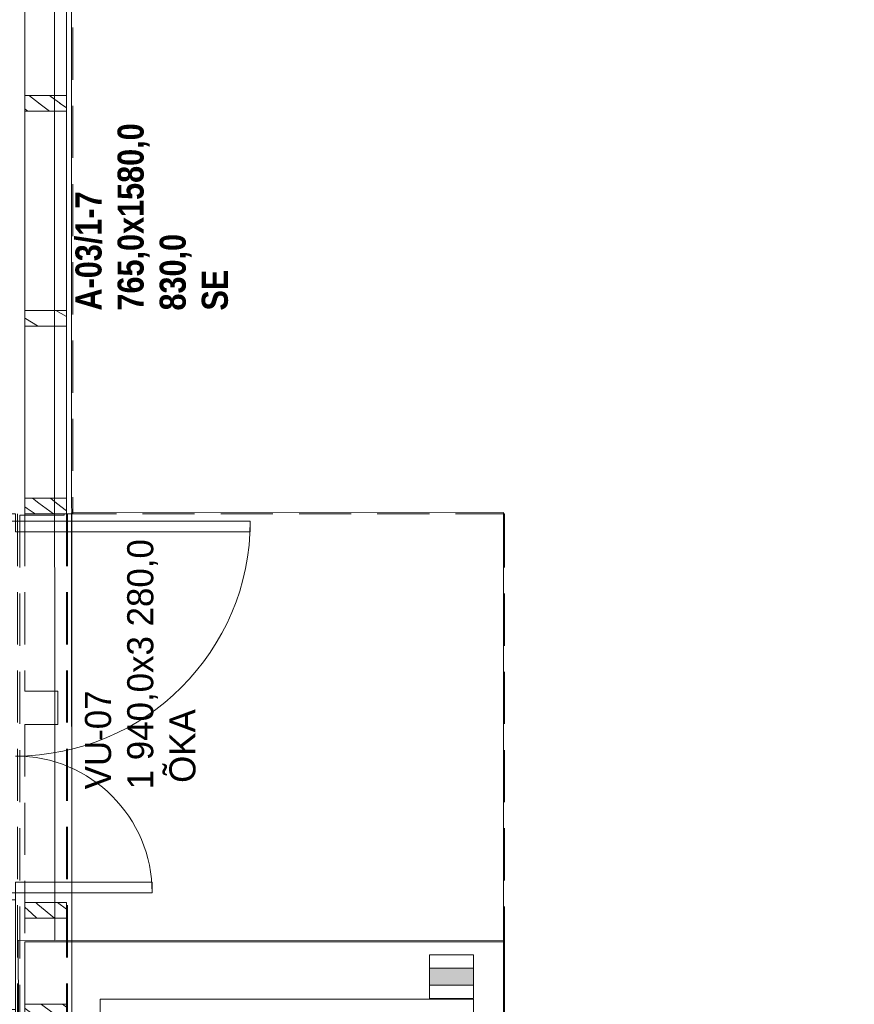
# Model space of a CAD drawing. Header units: millimetres. Extents: x 74467 to 235410, y -65 to 114857.
# Tile 227 of 256: x 139654 to 142853, y 71306 to 75081. Entities that reach past the tile are written whole.
import ezdxf
from ezdxf.enums import TextEntityAlignment as Align

# ---------------------------------------------------------------- set-up
doc = ezdxf.new("R2010")
doc.units = ezdxf.units.MM
doc.header["$MEASUREMENT"] = 0
doc.linetypes.add('Katkend varjatud', pattern=[300, 200, -100])
doc.linetypes.add('Wipeout_Contour', pattern=[1000, 0, -1000])
for name, color, linetype in [('00 2D joon.AR', 7, 'Continuous'), ('00 Kunstikonkursi LÜ jaoks asendi 2D', 7, 'Continuous'), ('00 Silt KLF.AR', 7, 'Continuous'), ('1153 Välispiirded.AS', 7, 'Continuous'), ('1232 Välisseinad.AR', 7, 'Continuous'), ('1232 Välisseinad.VANA', 7, 'Continuous'), ('1239 Hoone varustus.AR', 7, 'Continuous'), ('1247 Lamellid.AR', 7, 'Continuous'), ('1248 Vihmaveerennid.AR', 7, 'Continuous'), ('1252 Varikatused.AR', 7, 'Continuous'), ('Uks', 7, 'Continuous'), ('Ukse tähis', 7, 'Continuous')]:
    doc.layers.add(name, color=color, linetype=linetype)
doc.styles.add('GENERATED_STYLE_2', font='txt', dxfattribs={"width": 0.84})

# ---------------------------------------------------------------- blocks, each defined once
blk = doc.blocks.new('Beam_20_1', base_point=(139833.6, 80535.9))
at = {"color": 254, "linetype": 'Wipeout_Contour', "lineweight": 0, "ltscale": 639583.968284}
blk.add_wipeout([(139673.6, 80535.9), (139673.6, 74760.9), (139833.6, 74760.9), (139833.6, 80535.9)], dxfattribs=at).dxf.layer = '1247 Lamellid.AR'
at = {"layer": '1247 Lamellid.AR', "color": 7, "linetype": 'Continuous', "lineweight": 13, "flags": 128}
for points in [[(139673.6, 80535.9), (139673.6, 74760.9)], [(139833.6, 80535.9), (139833.6, 74760.9)]]:
    blk.add_lwpolyline(points, dxfattribs=at)
blk = doc.blocks.new('Beam_21_1', base_point=(139833.6, 74760.9))
at = {"color": 254, "linetype": 'Wipeout_Contour', "lineweight": 0, "ltscale": 632501.468703}
blk.add_wipeout([(139673.6, 74760.9), (139673.6, 73185.9), (139833.6, 73185.9), (139833.6, 74760.9)], dxfattribs=at).dxf.layer = '1247 Lamellid.AR'
at = {"layer": '1247 Lamellid.AR', "color": 7, "linetype": 'Continuous', "lineweight": 13, "flags": 128}
for points in [[(139673.6, 74760.9), (139673.6, 73185.9)], [(139833.6, 74760.9), (139833.6, 73185.9)], [(139833.6, 73185.9), (139673.6, 73185.9)]]:
    blk.add_lwpolyline(points, dxfattribs=at)
blk = doc.blocks.new('Beam_72_1', base_point=(139833.6, 73185.9))
at = {"layer": '1247 Lamellid.AR', "color": 7, "linetype": 'Katkend varjatud', "lineweight": 13, "flags": 128}
for points in [[(139833.6, 73185.9), (139673.6, 73185.9)], [(139673.6, 73185.9), (139673.6, 72505.9)], [(139833.6, 73185.9), (139833.6, 71305.9)], [(139800.6, 72505.9), (139673.6, 72505.9)], [(139800.6, 72378.9), (139800.6, 72505.9)], [(139673.6, 72378.9), (139673.6, 71305.9)], [(139673.6, 72378.9), (139800.6, 72378.9)], [(139833.6, 71305.9), (139673.6, 71305.9)]]:
    blk.add_lwpolyline(points, dxfattribs=at)
blk = doc.blocks.new('Beam_73_1', base_point=(139833.6, 74730.9))
at = {"layer": '1247 Lamellid.AR', "color": 7, "linetype": 'Katkend varjatud', "lineweight": 13, "flags": 128}
for points in [[(139833.6, 74730.9), (139673.6, 74730.9)], [(139673.6, 74730.9), (139673.6, 73965.9)], [(139833.6, 74730.9), (139833.6, 73965.9)], [(139833.6, 73965.9), (139673.6, 73965.9)]]:
    blk.add_lwpolyline(points, dxfattribs=at)
blk = doc.blocks.new('Beam_81_1', base_point=(139833.6, 74730.9))
at = {"color": 254, "linetype": 'Wipeout_Contour', "lineweight": 0, "ltscale": 633199.901348}
blk.add_wipeout([(139673.6, 74730.9), (139673.6, 73965.9), (139833.6, 73965.9), (139833.6, 74730.9)], dxfattribs=at).dxf.layer = '1247 Lamellid.AR'
at = {"layer": '1247 Lamellid.AR', "color": 7, "linetype": 'Continuous', "lineweight": 13, "flags": 128}
for points in [[(139833.6, 74730.9), (139673.6, 74730.9)], [(139673.6, 74730.9), (139673.6, 73965.9)], [(139833.6, 74730.9), (139833.6, 73965.9)], [(139833.6, 73965.9), (139673.6, 73965.9)]]:
    blk.add_lwpolyline(points, dxfattribs=at)
blk = doc.blocks.new('Beam_93_1', base_point=(139833.6, 74760.9))
at = {"layer": '1247 Lamellid.AR', "color": 7, "linetype": 'Katkend varjatud', "lineweight": 13, "flags": 128}
for points in [[(139673.6, 74760.9), (139673.6, 80535.9)], [(139833.6, 74760.9), (139833.6, 80535.9)]]:
    blk.add_lwpolyline(points, dxfattribs=at)
blk = doc.blocks.new('Beam_94_1', base_point=(139833.6, 73185.9))
at = {"layer": '1247 Lamellid.AR', "color": 7, "linetype": 'Katkend varjatud', "lineweight": 13, "flags": 128}
for points in [[(139673.6, 73185.9), (139673.6, 74760.9)], [(139833.6, 73185.9), (139833.6, 74760.9)], [(139673.6, 73185.9), (139833.6, 73185.9)]]:
    blk.add_lwpolyline(points, dxfattribs=at)
blk = doc.blocks.new('Curtain Wall_3_1')
at = {"color": 254, "linetype": 'Wipeout_Contour', "lineweight": 0, "ltscale": 628487.956742}
blk.add_wipeout([(140077.6, 71325.9), (139962.6, 71325.9), (139962.6, 71245.9), (140077.6, 71245.9)], dxfattribs=at).dxf.layer = '1153 Välispiirded.AS'
at = {"color": 254, "linetype": 'Wipeout_Contour', "lineweight": 0, "ltscale": 630458.207232}
blk.add_wipeout([(140627.6, 71325.9), (140517.6, 71325.9), (140517.6, 71245.9), (140627.6, 71245.9)], dxfattribs=at).dxf.layer = '1153 Välispiirded.AS'
at = {"color": 254, "linetype": 'Wipeout_Contour', "lineweight": 0, "ltscale": 632813.886433}
blk.add_wipeout([(141287.6, 71325.9), (141177.6, 71325.9), (141177.6, 71245.9), (141287.6, 71245.9)], dxfattribs=at).dxf.layer = '1153 Välispiirded.AS'
at = {"layer": '1153 Välispiirded.AS', "color": 7, "linetype": 'Continuous', "lineweight": 13, "flags": 128}
blk.add_lwpolyline([(139962.6, 71325.9), (139962.6, 71245.9)], dxfattribs=at)
at = {"color": 254, "linetype": 'Wipeout_Contour', "lineweight": 0, "ltscale": 628889.009182}
blk.add_wipeout([(140187.6, 71325.9), (140077.6, 71325.9), (140077.6, 71245.9), (140187.6, 71245.9)], dxfattribs=at).dxf.layer = '1153 Välispiirded.AS'
at = {"color": 254, "linetype": 'Wipeout_Contour', "lineweight": 0, "ltscale": 632421.117265}
blk.add_wipeout([(141177.6, 71325.9), (141067.6, 71325.9), (141067.6, 71245.9), (141177.6, 71245.9)], dxfattribs=at).dxf.layer = '1153 Välispiirded.AS'
at = {"color": 254, "linetype": 'Wipeout_Contour', "lineweight": 0, "ltscale": 633198.10249}
blk.add_wipeout([(141392.8, 71245.9), (141392.8, 71325.9), (141287.6, 71325.9), (141287.6, 71245.9)], dxfattribs=at).dxf.layer = '1153 Välispiirded.AS'
at = {"layer": '1153 Välispiirded.AS', "color": 7, "linetype": 'Continuous', "lineweight": 13, "flags": 128}
blk.add_lwpolyline([(141392.8, 71245.9), (141392.8, 71325.9)], dxfattribs=at)
at = {"color": 254, "linetype": 'Wipeout_Contour', "lineweight": 0, "ltscale": 629281.21406}
blk.add_wipeout([(140297.6, 71325.9), (140187.6, 71325.9), (140187.6, 71245.9), (140297.6, 71245.9)], dxfattribs=at).dxf.layer = '1153 Välispiirded.AS'
at = {"color": 254, "linetype": 'Wipeout_Contour', "lineweight": 0, "ltscale": 632028.41033}
blk.add_wipeout([(141067.6, 71325.9), (140957.6, 71325.9), (140957.6, 71245.9), (141067.6, 71245.9)], dxfattribs=at).dxf.layer = '1153 Välispiirded.AS'
at = {"color": 254, "linetype": 'Wipeout_Contour', "lineweight": 0, "ltscale": 629673.482107}
blk.add_wipeout([(140407.6, 71325.9), (140297.6, 71325.9), (140297.6, 71245.9), (140407.6, 71245.9)], dxfattribs=at).dxf.layer = '1153 Välispiirded.AS'
at = {"color": 254, "linetype": 'Wipeout_Contour', "lineweight": 0, "ltscale": 631635.765742}
blk.add_wipeout([(140957.6, 71325.9), (140847.6, 71325.9), (140847.6, 71245.9), (140957.6, 71245.9)], dxfattribs=at).dxf.layer = '1153 Välispiirded.AS'
at = {"color": 254, "linetype": 'Wipeout_Contour', "lineweight": 0, "ltscale": 630065.813203}
blk.add_wipeout([(140517.6, 71325.9), (140407.6, 71325.9), (140407.6, 71245.9), (140517.6, 71245.9)], dxfattribs=at).dxf.layer = '1153 Välispiirded.AS'
at = {"color": 254, "linetype": 'Wipeout_Contour', "lineweight": 0, "ltscale": 631243.183619}
blk.add_wipeout([(140847.6, 71325.9), (140737.6, 71325.9), (140737.6, 71245.9), (140847.6, 71245.9)], dxfattribs=at).dxf.layer = '1153 Välispiirded.AS'
at = {"color": 254, "linetype": 'Wipeout_Contour', "lineweight": 0, "ltscale": 630850.664077}
blk.add_wipeout([(140737.6, 71325.9), (140627.6, 71325.9), (140627.6, 71245.9), (140737.6, 71245.9)], dxfattribs=at).dxf.layer = '1153 Välispiirded.AS'
at = {"layer": '1153 Välispiirded.AS', "color": 7, "linetype": 'Continuous', "lineweight": 13, "flags": 128}
for points in [[(139962.6, 71325.9), (140077.6, 71325.9), (140187.6, 71325.9), (140297.6, 71325.9), (140407.6, 71325.9), (140517.6, 71325.9), (140627.6, 71325.9), (140737.6, 71325.9), (140847.6, 71325.9), (140957.6, 71325.9), (141067.6, 71325.9), (141177.6, 71325.9), (141287.6, 71325.9), (141392.8, 71325.9)], [(139962.6, 71245.9), (140077.6, 71245.9), (140187.6, 71245.9), (140297.6, 71245.9), (140407.6, 71245.9), (140517.6, 71245.9), (140627.6, 71245.9), (140737.6, 71245.9), (140847.6, 71245.9), (140957.6, 71245.9), (141067.6, 71245.9), (141177.6, 71245.9), (141287.6, 71245.9), (141392.8, 71245.9)]]:
    blk.add_lwpolyline(points, dxfattribs=at)
blk = doc.blocks.new('Double Door with Sidelight_ Transom 24_2')
at = {"layer": 'Uks', "color": 7, "linetype": 'Continuous', "lineweight": 13}
for p, q in [((902, 0), (902, 900)), ((902, 900), (942, 900)), ((942, 900), (942, 0)), ((-482, 524), (-482, 0)), ((-442, 524), (-482, 524)), ((-442, 0), (-442, 524)), ((-930, 0), (-970, 0)), ((-970, 0), (-970, -105)), ((-970, 0), (-970, -105)), ((-970, 0), (-970, -105)), ((-930, -105), (-930, 0)), ((-510, 0), (-930, 0)), ((-482, 0), (-510, 0)), ((-510, 0), (-510, -105)), ((-482, -40), (-482, 0)), ((-482, 0), (-442, 0)), ((942, 0), (902, 0)), ((970, 0), (942, 0)), ((942, 0), (942, -40)), ((970, -105), (970, 0)), ((970, 0), (970, -105)), ((970, 0), (970, -105)), ((-470, -40), (-482, -40)), ((-470, -105), (-470, -40)), ((942, -40), (930, -40)), ((930, -40), (930, -105)), ((-970, -105), (-930, -105)), ((-970, -105), (-970, -125)), ((-510, -105), (-470, -105)), ((930, -105), (970, -105)), ((970, -105), (970, -125))]:
    blk.add_line(p, q, dxfattribs=at)
at = {"layer": 'Uks', "color": 7, "linetype": 'Continuous', "lineweight": 13, "flags": 128}
for points in [[(-510, -61), (-930, -61), (-930, 0), (-510, 0)], [(-930, -61), (-510, -61), (-510, -105), (-930, -105)]]:
    blk.add_lwpolyline(points, close=True, dxfattribs=at)
at = {"layer": 'Uks', "color": 7, "linetype": 'Continuous', "lineweight": 13}
for centre, radius, start, end in [((942, 0), 900, 90, 180), ((-482, 0), 524, 0, 90)]:
    blk.add_arc(centre, radius, start, end, dxfattribs=at)
blk = doc.blocks.new('Door Stamp 24')
at = {"layer": 'Ukse tähis', "color": 7, "lineweight": 13, "style": 'GENERATED_STYLE_2'}
for tag, p in [('AC_WIDO_ID', (-460.3, -326.6)), ('AC_TextStyle_4', (-460.3, -506))]:
    blk.add_attdef(tag, text='', height=110, dxfattribs=at).set_placement(p, align=Align.TOP_LEFT)
blk = doc.blocks.new('Wall_641_1', base_point=(139512.6, 73185.9))
at = {"layer": '1232 Välisseinad.AR', "color": 7, "linetype": 'Continuous', "lineweight": 15}
for p, q in [((139532.6, 73185.9), (139512.6, 73185.9)), ((139637.6, 73185.9), (139532.6, 73185.9)), ((139532.6, 71245.9), (139512.6, 71245.9)), ((139637.6, 71245.9), (139532.6, 71245.9))]:
    blk.add_line(p, q, dxfattribs=at)
at = {"layer": 'Uks', "color": 7, "linetype": 'Continuous', "lineweight": 13, "xscale": -1, "zscale": 1000, "rotation": 270}
blk.add_blockref('Double Door with Sidelight_ Transom 24_2', (139637.6, 72215.9), dxfattribs=at)
at = {"layer": 'Ukse tähis', "color": 7, "lineweight": 13}
ref = blk.add_blockref('Door Stamp 24', (139637.6, 72215.9), dxfattribs=dict(at, rotation=270))
ref.add_attrib('AC_TextStyle_4', '1\xa0940,0x3\xa0280,0', dxfattribs={"color": 7, "lineweight": 13, "height": 100, "rotation": 90, "style": 'GENERATED_STYLE_2'}).set_placement((140065.9, 72130.2), align=Align.TOP_LEFT)
ref.add_attrib('AC_WIDO_ID', 'VU-07', dxfattribs={"color": 7, "lineweight": 13, "height": 100, "rotation": 90, "style": 'GENERATED_STYLE_2'}).set_placement((139904.1, 72130.2), align=Align.TOP_LEFT)
ref.add_attrib('DUMMY_228', 'ÕKA', dxfattribs={"color": 7, "lineweight": 13, "height": 100, "rotation": 90, "style": 'GENERATED_STYLE_2'}).set_placement((140227.6, 72155), align=Align.TOP_LEFT)
blk = doc.blocks.new('*X2275')
at = {"layer": '1247 Lamellid.AR', "color": 7, "linetype": 'Continuous', "lineweight": 13}
for p, q in [((139692.1, 74789.1), (139689.8, 74790.9)), ((139715, 74771.2), (139692.1, 74789.1)), ((139774.9, 74785.7), (139768, 74790.9)), ((139833.6, 74743), (139774.9, 74785.7)), ((139738, 74753.6), (139715, 74771.2)), ((139768.4, 74730.9), (139738, 74753.6)), ((139675, 74738.5), (139673.6, 74739.6)), ((139685.1, 74730.9), (139675, 74738.5))]:
    blk.add_line(p, q, dxfattribs=at)
blk = doc.blocks.new('Column_213_1', base_point=(139673.6, 74760.9))
at = {"layer": '1247 Lamellid.AR', "color": 7, "linetype": 'Continuous', "lineweight": 13, "flags": 128}
blk.add_lwpolyline([(139673.6, 74790.9), (139673.6, 74730.9), (139833.6, 74730.9), (139833.6, 74790.9)], close=True, dxfattribs=at)
at = {"layer": '1247 Lamellid.AR', "color": 7, "lineweight": 15}
blk.add_blockref('*X2275', (0, 0), dxfattribs=at)
blk = doc.blocks.new('*X2277')
at = {"layer": '1247 Lamellid.AR', "color": 7, "linetype": 'Continuous', "lineweight": 13}
for p, q in [((139792.4, 73965.9), (139832.9, 73942.8)), ((139676.2, 73935.3), (139673.6, 73936.9)), ((139699, 73921.4), (139676.2, 73935.3)), ((139721.8, 73907.7), (139699, 73921.4)), ((139832.9, 73942.8), (139833.6, 73942.3)), ((139724.6, 73905.9), (139721.8, 73907.7))]:
    blk.add_line(p, q, dxfattribs=at)
blk = doc.blocks.new('Column_214_1', base_point=(139673.6, 73935.9))
at = {"layer": '1247 Lamellid.AR', "color": 7, "linetype": 'Continuous', "lineweight": 13, "flags": 128}
blk.add_lwpolyline([(139673.6, 73965.9), (139673.6, 73905.9), (139833.6, 73905.9), (139833.6, 73965.9)], close=True, dxfattribs=at)
at = {"layer": '1247 Lamellid.AR', "color": 7, "lineweight": 15}
blk.add_blockref('*X2277', (0, 0), dxfattribs=at)
blk = doc.blocks.new('*X2279')
at = {"layer": '1247 Lamellid.AR', "color": 7, "linetype": 'Continuous', "lineweight": 13}
for p, q in [((139727.7, 73226.8), (139702.5, 73245.9)), ((139795.1, 73227.2), (139771.5, 73245.9)), ((139683.1, 73207.1), (139673.6, 73213.9)), ((139712.8, 73185.9), (139683.1, 73207.1)), ((139782.9, 73185.9), (139727.7, 73226.8)), ((139833.6, 73197.4), (139795.1, 73227.2))]:
    blk.add_line(p, q, dxfattribs=at)
blk = doc.blocks.new('Column_215_1', base_point=(139673.6, 73215.9))
at = {"layer": '1247 Lamellid.AR', "color": 7, "linetype": 'Continuous', "lineweight": 13, "flags": 128}
blk.add_lwpolyline([(139673.6, 73245.9), (139673.6, 73185.9), (139833.6, 73185.9), (139833.6, 73245.9)], close=True, dxfattribs=at)
at = {"layer": '1247 Lamellid.AR', "color": 7, "lineweight": 15}
blk.add_blockref('*X2279', (0, 0), dxfattribs=at)
blk = doc.blocks.new('*X2281')
at = {"layer": '1247 Lamellid.AR', "color": 7, "linetype": 'Continuous', "lineweight": 13}
for p, q in [((139723.4, 71689.1), (139715.7, 71695.9)), ((139833.6, 71671), (139798.7, 71695.9)), ((139699.5, 71655.9), (139673.6, 71678.8)), ((139719.3, 71635.9), (139699.5, 71655.9)), ((139786.7, 71635.9), (139723.4, 71689.1))]:
    blk.add_line(p, q, dxfattribs=at)
blk = doc.blocks.new('Column_216_1', base_point=(139673.6, 71665.9))
at = {"layer": '1247 Lamellid.AR', "color": 7, "linetype": 'Continuous', "lineweight": 13, "flags": 128}
blk.add_lwpolyline([(139673.6, 71695.9), (139673.6, 71635.9), (139833.6, 71635.9), (139833.6, 71695.9)], close=True, dxfattribs=at)
at = {"layer": '1247 Lamellid.AR', "color": 7, "lineweight": 15}
blk.add_blockref('*X2281', (0, 0), dxfattribs=at)
blk = doc.blocks.new('*X2283')
at = {"layer": '1247 Lamellid.AR', "color": 7, "linetype": 'Continuous', "lineweight": 13}
for p, q in [((139675, 71290.1), (139673.6, 71291.1)), ((139727.8, 71250.4), (139675, 71290.1)), ((139738, 71305.2), (139737.1, 71305.9)), ((139776.7, 71276.3), (139738, 71305.2)), ((139815.9, 71248), (139776.7, 71276.3)), ((139833.6, 71294.6), (139818.1, 71305.9)), ((139734, 71245.9), (139727.8, 71250.4)), ((139818.9, 71245.9), (139815.9, 71248))]:
    blk.add_line(p, q, dxfattribs=at)
blk = doc.blocks.new('Column_217_1', base_point=(139673.6, 71275.9))
at = {"layer": '1247 Lamellid.AR', "color": 7, "linetype": 'Continuous', "lineweight": 13, "flags": 128}
blk.add_lwpolyline([(139673.6, 71305.9), (139673.6, 71245.9), (139833.6, 71245.9), (139833.6, 71305.9)], close=True, dxfattribs=at)
at = {"layer": '1247 Lamellid.AR', "color": 7, "lineweight": 15}
blk.add_blockref('*X2283', (0, 0), dxfattribs=at)
blk = doc.blocks.new('Beam_102_1', base_point=(139637.6, 103330.9))
at = {"layer": '1248 Vihmaveerennid.AR', "color": 7, "linetype": 'Katkend varjatud', "lineweight": 13}
for p in [(139857.6, 103550.9), (139837.6, 73185.9)]:
    blk.add_line(p, (139857.6, 73185.9), dxfattribs=at)
blk = doc.blocks.new('Beam_103_1', base_point=(139192.6, 73180.9))
at = {"layer": '1252 Varikatused.AR', "color": 7, "linetype": 'Katkend varjatud', "lineweight": 13}
for p, q in [((139654.2, 73180.9), (139654.2, 71250.9)), ((139654.2, 73180.9), (139824.5, 73180.9)), ((141512.6, 73180.9), (141512.7, 73180.9)), ((141512.7, 73180.9), (141512.7, 71250.9)), ((139654.2, 71250.9), (139824.5, 71250.9)), ((141512.6, 71250.9), (141512.7, 71250.9))]:
    blk.add_line(p, q, dxfattribs=at)
blk = doc.blocks.new('Beam_112_1', base_point=(139637.6, 73185.9))
at = {"layer": '1248 Vihmaveerennid.AR', "color": 7, "linetype": 'Katkend varjatud', "lineweight": 13}
for p, q in [((139645.5, 73185.9), (139645.5, 71245.9)), ((139837.6, 73185.9), (139837.6, 71245.9)), ((139645.5, 71245.9), (139837.6, 71245.9))]:
    blk.add_line(p, q, dxfattribs=at)
blk = doc.blocks.new('Beam_113_1', base_point=(139192.6, 73185.9))
at = {"layer": '1252 Varikatused.AR', "color": 7, "linetype": 'Katkend varjatud', "lineweight": 13}
for p, q in [((139824.5, 73185.9), (139824.5, 73180.9)), ((139824.5, 73185.9), (141512.6, 73185.9)), ((141512.6, 73185.9), (141512.6, 73180.9))]:
    blk.add_line(p, q, dxfattribs=at)
blk = doc.blocks.new('Column_295_1', base_point=(141308.7, 71411.9))
at = {"layer": '1239 Hoone varustus.AR', "linetype": 'Continuous', "lineweight": 0, "true_color": 0x000000}
blk.add_hatch(color=178, dxfattribs=at).paths.add_polyline_path([(141392.7, 71379.9), (141392.7, 71443.9), (141224.7, 71443.9), (141224.7, 71379.9)])
at = {"layer": '1239 Hoone varustus.AR', "color": 7, "linetype": 'Continuous', "lineweight": 15, "flags": 128}
blk.add_lwpolyline([(141392.7, 71379.9), (141392.7, 71443.9), (141224.7, 71443.9), (141224.7, 71379.9)], close=True, dxfattribs=at)

msp = doc.modelspace()

# ---------------------------------------------------------------- linework, layer by layer
at = {"layer": '00 Kunstikonkursi LÜ jaoks asendi 2D', "color": 7, "linetype": 'Continuous', "lineweight": 13, "flags": 128}
msp.add_lwpolyline([(139852.8, 73190.6), (141507.8, 73191.4), (141508.6, 71551.4), (139853.6, 71550.7)], close=True, dxfattribs=at)
at = {"layer": '00 Kunstikonkursi LÜ jaoks asendi 2D', "color": 7, "linetype": 'Continuous', "lineweight": 15, "flags": 128}
msp.add_lwpolyline([(139648.6, 71550.6), (141508.6, 71551.4), (141516.4, 54950.6), (141296.4, 54950.5), (141288.7, 71251.3), (139648.7, 71250.6)], close=True, dxfattribs=at)

# ---------------------------------------------------------------- block references
at = {"layer": '1239 Hoone varustus.AR', "color": 7, "lineweight": 15}
msp.add_blockref('Column_295_1', (141308.7, 71411.9), dxfattribs=at)
at = {"layer": '1247 Lamellid.AR', "color": 7, "lineweight": 13}
msp.add_blockref('Beam_20_1', (139833.6, 80535.9), dxfattribs=at)
at = {"layer": '1247 Lamellid.AR', "color": 7, "lineweight": 15}
for name, p in [('Column_216_1', (139673.6, 71665.9)), ('Column_217_1', (139673.6, 71275.9))]:
    msp.add_blockref(name, p, dxfattribs=at)

# ---------------------------------------------------------------- texts
at = {"layer": '00 Silt KLF.AR', "color": 7, "linetype": 'Continuous', "lineweight": 13, "insert": (140453.1, 73965.9), "char_height": 100.004, "attachment_point": 7, "rotation": 90, "line_spacing_factor": 0.967945, "style": 'GENERATED_STYLE_2'}
msp.add_mtext('\\A1;{\\pql;\\fArial|b1|i0|c0|p34;A-03/1-7\\P\\pql;\\fArial|b1|i0|c0|p34;\\H0.999963x;765,0x1580,0\\P\\pql;\\fArial|b1|i0|c0|p34;830,0\\P\\pql;\\fArial|b1|i0|c0|p34;SE}', dxfattribs=at)

# ---------------------------------------------------------------- next in the draw order: block references
at = {"layer": '1247 Lamellid.AR', "color": 7, "lineweight": 13}
msp.add_blockref('Beam_21_1', (139833.6, 74760.9), dxfattribs=at)

# ---------------------------------------------------------------- next in the draw order: block references
for name, p in [('Beam_93_1', (139833.6, 74760.9)), ('Beam_73_1', (139833.6, 74730.9)), ('Beam_72_1', (139833.6, 73185.9))]:
    msp.add_blockref(name, p, dxfattribs=at)
at = {"layer": '1247 Lamellid.AR', "color": 7, "lineweight": 15}
msp.add_blockref('Column_215_1', (139673.6, 73215.9), dxfattribs=at)
at = {"layer": '1248 Vihmaveerennid.AR', "color": 7, "lineweight": 13}
msp.add_blockref('Beam_112_1', (139637.6, 73185.9), dxfattribs=at)
at = {"layer": '1252 Varikatused.AR', "color": 7, "lineweight": 13}
msp.add_blockref('Beam_113_1', (139192.6, 73185.9), dxfattribs=at)

# ---------------------------------------------------------------- next in the draw order: block references
at = {"layer": '1247 Lamellid.AR', "color": 7, "lineweight": 13}
msp.add_blockref('Beam_81_1', (139833.6, 74730.9), dxfattribs=at)

# ---------------------------------------------------------------- next in the draw order: linework, layer by layer
at = {"layer": '00 Kunstikonkursi LÜ jaoks asendi 2D', "color": 7, "linetype": 'Continuous', "lineweight": 13, "flags": 128}
for points in [[(85212.3, 103505.9), (80740.1, 71575.3), (94839, 69600.8), (97910.8, 91471.6), (123957.8, 87832), (121631.9, 71230), (139853.7, 71250.7), (139838.5, 103531.6)], [(139789.1, 71550.6), (141508.6, 71551.4), (141516.4, 54950.6), (145374, 54962.1), (145354.1, 80377.7), (139783.7, 82997)], [(139789.1, 71550.6), (141508.6, 71551.4), (141516.4, 54950.6), (145374, 54962.1), (145354.1, 80377.7), (139783.7, 82997)]]:
    msp.add_lwpolyline(points, close=True, dxfattribs=at)

# ---------------------------------------------------------------- next in the draw order: block references
at = {"layer": '1247 Lamellid.AR', "color": 7, "lineweight": 15}
for name, p in [('Column_213_1', (139673.6, 74760.9)), ('Column_214_1', (139673.6, 73935.9))]:
    msp.add_blockref(name, p, dxfattribs=at)
at = {"layer": '1247 Lamellid.AR', "color": 7, "lineweight": 13}
msp.add_blockref('Beam_94_1', (139833.6, 73185.9), dxfattribs=at)
at = {"layer": '1248 Vihmaveerennid.AR', "color": 7, "lineweight": 13}
msp.add_blockref('Beam_102_1', (139637.6, 103330.9), dxfattribs=at)

# ---------------------------------------------------------------- next in the draw order: block references
at = {"layer": '1153 Välispiirded.AS', "linetype": 'Continuous', "lineweight": 0}
msp.add_blockref('Curtain Wall_3_1', (0, 0), dxfattribs=at)

# ---------------------------------------------------------------- next in the draw order: linework, layer by layer
at = {"layer": '00 2D joon.AR', "color": 7, "linetype": 'Continuous', "lineweight": 13}
msp.add_lwpolyline([(141512.6, 71245.9), (139673.6, 71245.9), (139673.6, 71545.9), (141512.6, 71545.9)], close=True, dxfattribs=at)
at = {"layer": '1232 Välisseinad.VANA', "color": 7, "linetype": 'Continuous', "lineweight": 13}
msp.add_lwpolyline([(141224.7, 71495.9), (141392.7, 71495.9), (141392.7, 71327.9), (141224.7, 71327.9)], close=True, dxfattribs=at)

# ---------------------------------------------------------------- next in the draw order: block references
at = {"layer": '1232 Välisseinad.AR', "color": 7, "lineweight": 15}
msp.add_blockref('Wall_641_1', (139512.6, 73185.9), dxfattribs=at)
at = {"layer": '1252 Varikatused.AR', "color": 7, "lineweight": 13}
msp.add_blockref('Beam_103_1', (139192.6, 73180.9), dxfattribs=at)

doc.saveas('drawing.dxf')
